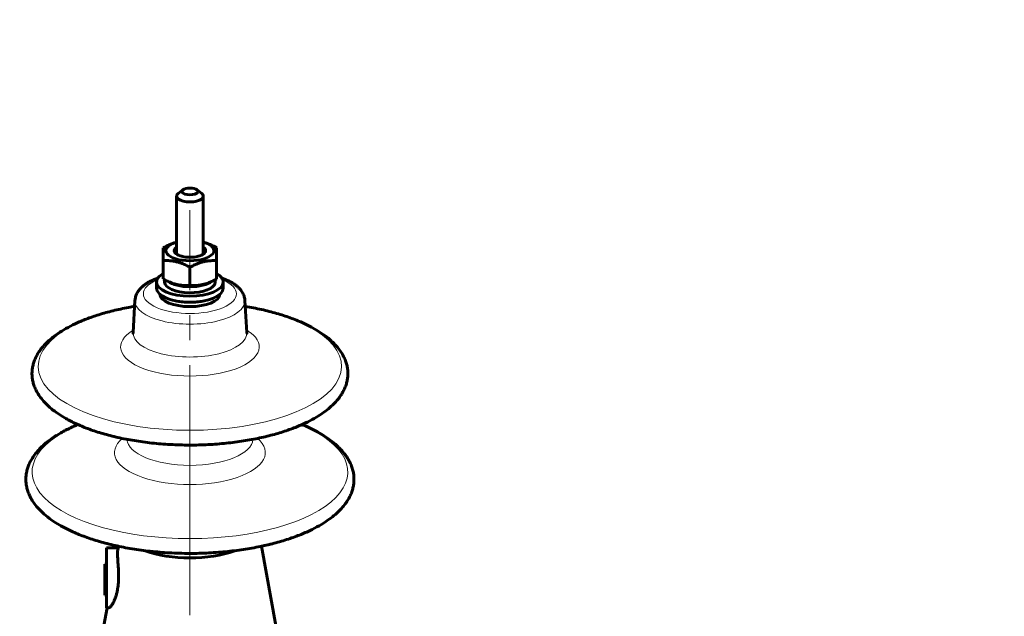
# Model space of a CAD drawing. Header units: millimetres. Extents: x 24 to 263, y -59 to 283.
# Tile 8 of 10: x 63 to 122, y 222 to 258. Entities that reach past the tile are written whole.
import ezdxf

# ---------------------------------------------------------------- set-up
doc = ezdxf.new("R2010")
doc.units = ezdxf.units.MM
for name, pattern in [('K5LT_AXLED', [19.5, 15, -1.5, 1.5, -1.5]), ('K5LT_BASIC', [0]), ('K5LT_THIN', [0])]:
    doc.linetypes.add(name, pattern=pattern)
doc.layers.add('Системный слой', color=7, linetype='Continuous')

msp = doc.modelspace()

# ---------------------------------------------------------------- linework, layer by layer
at = {"layer": 'Системный слой', "color": 5, "linetype": 'K5LT_BASIC', "lineweight": 60, "true_color": 0x0000ff}
for p, q in [((72.9427, 247.9995), (72.6596, 247.7726)), ((73.7919, 247.9995), (74.075, 247.7726)), ((72.5673, 247.6149), (72.5673, 244.1427)), ((74.1673, 247.6149), (74.1673, 244.1427)), ((71.7673, 243.7486), (71.7673, 244.5294)), ((72.5182, 244.8437), (72.4184, 244.813)), ((72.5182, 244.8437), (72.4184, 244.813)), ((72.4185, 244.813), (72.4184, 244.813)), ((74.2163, 244.8437), (74.3161, 244.813)), ((74.2163, 244.8437), (74.3161, 244.813)), ((74.3161, 244.813), (74.3161, 244.813)), ((74.9673, 244.5294), (74.9673, 243.7486)), ((71.7673, 242.6525), (71.7673, 243.7486)), ((74.9673, 242.6525), (74.9673, 243.7486)), ((73.3673, 242.2621), (73.3673, 243.3582)), ((71.8473, 242.6097), (71.8473, 242.4671)), ((71.3673, 242.4671), (71.3673, 242.1046)), ((72.4184, 242.3689), (72.5182, 242.3381)), ((74.3161, 242.3689), (74.2163, 242.3381)), ((75.3673, 242.4671), (75.3673, 242.1046)), ((70.0732, 241.3679), (69.9621, 239.4469)), ((70.0732, 241.3679), (70.0524, 241.0077)), ((76.6613, 241.3679), (76.7725, 239.4469)), ((76.6613, 241.3679), (76.6822, 241.0077)), ((68.3673, 222.9257), (68.3673, 226.5257)), ((69.0621, 226.5257), (68.3673, 226.5257)), ((69.0795, 226.6208), (69.0411, 226.4112)), ((77.655, 226.6208), (78.526, 221.8665)), ((68.2673, 225.5498), (68.2673, 225.5535)), ((68.3673, 225.5535), (68.2673, 225.5535)), ((68.2673, 225.5399), (68.2673, 225.5498)), ((68.2673, 225.5243), (68.2673, 225.5399)), ((68.2673, 225.4992), (68.2673, 225.5243)), ((68.3673, 225.4992), (68.2673, 225.4992)), ((68.2673, 225.3744), (68.2673, 225.4992)), ((68.2673, 225.3463), (68.2673, 225.3744)), ((68.3673, 225.3744), (68.2673, 225.3744)), ((68.2673, 225.2682), (68.2673, 225.3463)), ((68.3673, 225.2682), (68.2673, 225.2682)), ((68.2673, 225.2123), (68.2673, 225.2682)), ((68.2673, 225.1523), (68.2673, 225.2123)), ((68.3673, 225.1523), (68.2673, 225.1523)), ((68.2673, 225.0883), (68.2673, 225.1523)), ((68.2673, 225.0497), (68.2673, 225.0883)), ((68.3673, 225.0883), (68.2673, 225.0883)), ((68.2673, 224.8916), (68.2673, 225.0497)), ((68.3673, 225.0497), (68.2673, 225.0497)), ((68.2673, 224.8478), (68.2673, 224.8916)), ((68.2673, 224.8086), (68.2673, 224.8478)), ((68.2673, 224.7706), (68.2673, 224.8086)), ((68.2673, 224.7359), (68.2673, 224.7706)), ((68.2673, 224.6746), (68.2673, 224.7359)), ((68.2673, 224.6091), (68.2673, 224.6746)), ((68.2673, 224.554), (68.2673, 224.6091)), ((68.3673, 224.6091), (68.2673, 224.6091)), ((68.2673, 224.4751), (68.2673, 224.554)), ((68.2673, 224.4281), (68.2673, 224.4751)), ((68.2673, 224.383), (68.2673, 224.4281)), ((68.2673, 224.3356), (68.2673, 224.383)), ((68.2673, 224.288), (68.2673, 224.3356)), ((68.2673, 224.0465), (68.2673, 224.288)), ((68.2673, 223.9321), (68.2673, 224.0465)), ((68.2673, 223.8249), (68.2673, 223.9321)), ((68.2673, 223.809), (68.2673, 223.8249)), ((68.2673, 223.7929), (68.2673, 223.809)), ((68.2673, 223.7114), (68.2673, 223.7929)), ((68.2673, 223.6843), (68.2673, 223.7114)), ((68.3673, 223.6843), (68.2673, 223.6843)), ((68.4026, 222.9257), (68.2085, 221.8665)), ((68.4938, 222.9257), (68.3673, 222.9257))]:
    msp.add_line(p, q, dxfattribs=at)
at = {"layer": 'Системный слой', "color": 30, "linetype": 'K5LT_AXLED', "lineweight": 18, "true_color": 0xff8000}
msp.add_line((73.3673, 183.4873), (73.3673, 246.7853), dxfattribs=at)
at = {"layer": 'Системный слой', "color": 7, "linetype": 'K5LT_THIN', "lineweight": 18}
for p, q in [((68.3673, 225.5498), (68.2673, 225.5498)), ((68.3673, 225.5399), (68.2673, 225.5399)), ((68.3673, 225.5243), (68.2673, 225.5243)), ((68.3673, 225.3463), (68.2673, 225.3463)), ((68.3673, 225.2123), (68.2673, 225.2123)), ((68.3673, 224.8916), (68.2673, 224.8916)), ((68.3673, 224.8478), (68.2673, 224.8478)), ((68.3673, 224.8086), (68.2673, 224.8086)), ((68.3673, 224.7706), (68.2673, 224.7706)), ((68.3673, 224.7359), (68.2673, 224.7359)), ((68.3673, 224.6746), (68.2673, 224.6746)), ((68.3673, 224.554), (68.2673, 224.554)), ((68.3673, 224.4751), (68.2673, 224.4751)), ((68.3673, 224.4281), (68.2673, 224.4281)), ((68.3673, 224.383), (68.2673, 224.383)), ((68.3673, 224.3356), (68.2673, 224.3356)), ((68.3673, 224.288), (68.2673, 224.288)), ((68.3673, 224.0465), (68.2673, 224.0465)), ((68.3673, 223.9321), (68.2673, 223.9321)), ((68.3673, 223.8249), (68.2673, 223.8249)), ((68.3673, 223.809), (68.2673, 223.809)), ((68.3673, 223.7929), (68.2673, 223.7929)), ((68.3673, 223.7114), (68.2673, 223.7114))]:
    msp.add_line(p, q, dxfattribs=at)
at = {"layer": 'Системный слой', "color": 5, "linetype": 'K5LT_BASIC', "lineweight": 60, "true_color": 0x0000ff}
for centre, major_axis, ratio, start_param, end_param in [((73.3673, 247.9049), (0.48, 0), 0.4226183, 2.6564804, 6.7682976), ((73.3673, 247.9049), (0.48, 0), 0.4226183, 1.5707963, 2.6564804), ((73.3673, 247.9049), (0.48, 0), 0.4226183, 0.4851122, 1.5707963), ((73.3673, 247.6149), (-0.8, 0), 0.4226183, 5.7980731, 6.2831853), ((73.3673, 247.6149), (-0.8, 0), 0.4226183, 0, 3.1415927), ((73.3673, 247.6149), (-0.8, 0), 0.4226183, 3.1415927, 3.6267049), ((73.3673, 244.3522), (-1.44, 0), 0.4226183, 5.342998, 10.3649653), ((73.3673, 244.3522), (0.9428, 0), 0.4226183, 2.5839947, 3.6267049), ((73.3673, 244.2814), (0.8647, 0), 0.4226183, 2.7523428, 3.1415927), ((73.3673, 244.3522), (-1.44, 0), 0.4226183, -0.9817654, -0.9401873), ((73.3673, 244.3522), (-1.44, 0), 0.4226183, 4.08178, 4.123358), ((73.3673, 244.3522), (0.9428, 0), 0.4226183, 0, 0.557598), ((73.3673, 244.2814), (0.8647, 0), 0.4226183, 0, 0.3892499), ((73.3673, 244.3522), (0.9428, 0), 0.4226183, 5.7980731, 6.2831853), ((73.3673, 244.2814), (0.8647, 0), 0.4226183, 3.1415927, 3.542761), ((73.3673, 244.3522), (0.9428, 0), 0.4226183, 3.6267049, 5.7980731), ((73.3673, 244.2814), (0.8647, 0), 0.4226183, 5.882017, 6.2831853), ((73.3673, 242.4671), (2, 0), 0.4226183, 2.4980915, 3.1415927), ((73.3673, 242.2774), (0, 3.1425), 0.4836895, 4.7625355, 4.8169533), ((73.3673, 242.4671), (2, 0), 0.4226183, 0, 0.6435011), ((73.3673, 242.4671), (2, 0), 0.4226183, 3.1415927, 6.2831853), ((73.3673, 242.1046), (2, 0), 0.4226183, 3.1415927, 6.2831853), ((73.3673, 242.4671), (1.52, 0), 0.4226183, 3.1415927, 6.2330387), ((73.3673, 242.8296), (1.52, 0), 0.4226183, 3.6579347, 5.7668432), ((73.3673, 242.8296), (-1.44, 0), 0.4226183, 0.9401873, 2.2014053), ((73.3673, 241.7554), (-1.8, 0), 0.4226183, 0.0260509, 3.1155417), ((73.3673, 242.0139), (-1.8, 0), 0.4226183, 1.1806611, 1.9609315), ((73.3673, 227.6553), (-4.086, 0), 0.4226183, 0.8530194, 2.2885733)]:
    msp.add_ellipse(centre, major_axis=major_axis, ratio=ratio, start_param=start_param, end_param=end_param, dxfattribs=at)
at = {"layer": 'Системный слой', "color": 7, "linetype": 'K5LT_THIN', "lineweight": 18}
for centre, major_axis, start_param, end_param in [((73.3673, 241.7633), (-2.7913, 0), 5.4991591, 10.2088041), ((73.3673, 237.4185), (-9.0922, 0), 5.0856542, 10.622309), ((73.3673, 241.3339), (-3.2951, 0), 6.2587447, 9.4492185), ((73.3673, 238.582), (-4.1533, 0), 5.6700719, 10.0378914), ((73.3673, 239.4117), (-3.4062, 0), 6.2587447, 9.4492185), ((73.3673, 231.0744), (-9.4591, 0), 5.4968732, 10.2110901), ((73.3673, 232.2379), (-4.5201, 0), 5.8220998, 9.8858634), ((73.3673, 233.0676), (-3.7731, 0), 0.0216983, 3.1198944)]:
    msp.add_ellipse(centre, major_axis=major_axis, ratio=0.4226183, start_param=start_param, end_param=end_param, dxfattribs=at)
at = {"layer": 'Системный слой', "color": 5, "linetype": 'K5LT_BASIC', "lineweight": 60, "true_color": 0x0000ff}
for points, knots in [([(71.7673, 244.5294), (71.8573, 244.5785), (71.9933, 244.6477), (72.1653, 244.7224), (72.2914, 244.7713), (72.3721, 244.7987), (72.4184, 244.813)], [0, 0, 0, 0, 2.9692042, 4.4356168, 5.5310552, 7, 7, 7, 7]), ([(74.3161, 244.813), (74.3557, 244.8007), (74.4412, 244.7722), (74.6013, 244.7102), (74.7793, 244.6289), (74.91, 244.5606), (74.9673, 244.5294)], [0, 0, 0, 0, 1.2568042, 2.7187908, 5.1103807, 7, 7, 7, 7]), ([(73.3673, 243.3582), (73.2773, 243.4073), (73.1412, 243.4765), (72.9693, 243.5512), (72.8572, 243.5947), (72.7616, 243.6279), (72.6699, 243.6561), (72.5791, 243.6806), (72.4863, 243.7019), (72.3929, 243.7195), (72.2848, 243.7355), (72.1481, 243.7493), (71.9698, 243.7564), (71.8388, 243.7527), (71.7673, 243.7486)], [0, 0, 0, 0, 2.5980148, 3.8811067, 4.839601, 5.7307498, 6.5424565, 7.3835983, 8.2452629, 9.1128452, 9.9747788, 11.253998, 12.9317507, 15, 15, 15, 15]), ([(74.9673, 243.7486), (74.8773, 243.7538), (74.7412, 243.7566), (74.5693, 243.7474), (74.4572, 243.7362), (74.3616, 243.7227), (74.2699, 243.7062), (74.1791, 243.6864), (74.0863, 243.6623), (73.9929, 243.6344), (73.8848, 243.5977), (73.7333, 243.539), (73.5552, 243.4577), (73.4245, 243.3894), (73.3673, 243.3582)], [0, 0, 0, 0, 2.5980148, 3.8811067, 4.839601, 5.7307498, 6.5424565, 7.3835983, 8.2452629, 9.1128452, 9.9747788, 11.253998, 13.3466078, 15, 15, 15, 15]), ([(70.0732, 241.3679), (70.0752, 241.4026), (70.079, 241.4372), (70.0907, 241.5089), (70.0989, 241.5461), (70.1196, 241.6202), (70.1321, 241.6572), (70.1617, 241.7309), (70.1788, 241.7677), (70.2179, 241.8412), (70.24, 241.8778), (70.2894, 241.9513), (70.3171, 241.9879), (70.3783, 242.0613), (70.4122, 242.0979), (70.4869, 242.1714), (70.528, 242.208), (70.6181, 242.2812), (70.6673, 242.3175), (70.7746, 242.3898), (70.8329, 242.4255), (70.9588, 242.4958), (71.0267, 242.5302), (71.172, 242.5972), (71.2497, 242.6295), (71.3681, 242.6742), (71.4066, 242.688), (71.4456, 242.7013)], [0, 0, 0, 0, 2.4708469, 2.4708469, 5.1805184, 5.1805184, 7.9663499, 7.9663499, 10.8687387, 10.8687387, 13.9322655, 13.9322655, 17.2028633, 17.2028633, 20.7255517, 20.7255517, 24.5389411, 24.5389411, 28.6672602, 28.6672602, 33.1132169, 33.1132169, 37.8567751, 37.8567751, 42.8594488, 42.8594488, 45.2072524, 45.2072524, 45.2072524, 45.2072524]), ([(70.0732, 241.3679), (70.0752, 241.4026), (70.079, 241.4372), (70.0907, 241.5089), (70.0989, 241.5461), (70.1196, 241.6202), (70.1321, 241.6572), (70.1617, 241.7309), (70.1788, 241.7677), (70.2179, 241.8412), (70.24, 241.8778), (70.2894, 241.9513), (70.3171, 241.9879), (70.3783, 242.0613), (70.4122, 242.0979), (70.4869, 242.1714), (70.528, 242.208), (70.6181, 242.2812), (70.6673, 242.3175), (70.7746, 242.3898), (70.8329, 242.4255), (70.9588, 242.4958), (71.0267, 242.5302), (71.172, 242.5972), (71.2497, 242.6295), (71.3681, 242.6742), (71.4066, 242.688), (71.4456, 242.7013)], [0, 0, 0, 0, 2.4708469, 2.4708469, 5.1805184, 5.1805184, 7.9663499, 7.9663499, 10.8687387, 10.8687387, 13.9322655, 13.9322655, 17.2028633, 17.2028633, 20.7255517, 20.7255517, 24.5389411, 24.5389411, 28.6672602, 28.6672602, 33.1132169, 33.1132169, 37.8567751, 37.8567751, 42.8594488, 42.8594488, 45.2072524, 45.2072524, 45.2072524, 45.2072524]), ([(71.7673, 242.6525), (71.8573, 242.6033), (71.9933, 242.5341), (72.1653, 242.4594), (72.2914, 242.4105), (72.3721, 242.3832), (72.4184, 242.3689)], [0, 0, 0, 0, 2.9692042, 4.4356168, 5.5310552, 7, 7, 7, 7]), ([(74.3161, 242.3689), (74.3557, 242.3811), (74.4412, 242.4097), (74.6013, 242.4716), (74.7793, 242.553), (74.91, 242.6212), (74.9673, 242.6525)], [0, 0, 0, 0, 1.2568042, 2.7187908, 5.1103807, 7, 7, 7, 7]), ([(75.2889, 242.7013), (75.3244, 242.6892), (75.3593, 242.6767), (75.4782, 242.6323), (75.5596, 242.5986), (75.7121, 242.5282), (75.7836, 242.4919), (75.9162, 242.4169), (75.9776, 242.3787), (76.0905, 242.3008), (76.1422, 242.2614), (76.2361, 242.1819), (76.2787, 242.1422), (76.3553, 242.0624), (76.3897, 242.0227), (76.4509, 241.9433), (76.4781, 241.9038), (76.5258, 241.8252), (76.5467, 241.7861), (76.5826, 241.7083), (76.598, 241.6696), (76.6234, 241.5925), (76.6338, 241.5541), (76.6496, 241.4777), (76.6553, 241.4397), (76.6599, 241.3903), (76.6607, 241.3791), (76.6613, 241.3679)], [33.292748, 33.292748, 33.292748, 33.292748, 35.4236943, 35.4236943, 40.6522339, 40.6522339, 45.6544808, 45.6544808, 50.3812674, 50.3812674, 54.7877681, 54.7877681, 58.8489597, 58.8489597, 62.5726361, 62.5726361, 65.9940919, 65.9940919, 69.1643079, 69.1643079, 72.1387301, 72.1387301, 74.9695437, 74.9695437, 77.704099, 77.704099, 78.4999999, 78.4999999, 78.4999999, 78.4999999]), ([(72.4184, 242.3689), (72.4485, 242.3596), (72.5094, 242.342), (72.6016, 242.319), (72.6949, 242.2995), (72.8035, 242.2812), (72.9261, 242.2666), (73.1204, 242.2539), (73.2668, 242.2562), (73.3673, 242.2621)], [0, 0, 0, 0, 0.9399948, 1.9005842, 2.8784671, 3.8534491, 5.3011738, 6.7283424, 10, 10, 10, 10]), ([(73.3673, 242.2621), (73.4573, 242.2568), (73.5933, 242.2541), (73.7653, 242.2632), (73.8773, 242.2744), (73.9729, 242.2879), (74.0647, 242.3044), (74.1554, 242.3243), (74.2396, 242.3461), (74.2934, 242.3619), (74.3161, 242.3689)], [0, 0, 0, 0, 3.2200415, 4.8103361, 5.9983168, 7.1028279, 8.1088765, 9.1514078, 10.2193753, 11, 11, 11, 11]), ([(76.6557, 241.431), (76.6569, 241.4212), (76.6579, 241.4113), (76.6599, 241.3903), (76.6607, 241.3791), (76.6613, 241.3679)], [76.9973029, 76.9973029, 76.9973029, 76.9973029, 77.704099, 77.704099, 78.4999999, 78.4999999, 78.4999999, 78.4999999]), ([(76.6822, 241.0077), (77.0156, 240.9532), (77.3418, 240.8904), (77.9696, 240.7505), (78.2715, 240.6737), (78.8451, 240.5081), (79.1176, 240.4198), (79.6298, 240.234), (79.8704, 240.1369), (80.3174, 239.9363), (80.5248, 239.8334), (80.9048, 239.6242), (81.0787, 239.5185), (81.3929, 239.3069), (81.5347, 239.2015), (81.7873, 238.993), (81.8998, 238.8904), (82.0979, 238.6889), (82.1851, 238.5905), (82.3372, 238.398), (82.4034, 238.3043), (82.5176, 238.1208), (82.5667, 238.0314), (82.65, 237.8561), (82.685, 237.7703), (82.7427, 237.6015), (82.766, 237.5186), (82.8017, 237.3549), (82.8147, 237.274), (82.831, 237.1136), (82.8345, 237.0341), (82.8326, 236.8757), (82.8272, 236.7968), (82.8075, 236.639), (82.7931, 236.56), (82.7551, 236.4014), (82.7312, 236.3217), (82.6735, 236.1609), (82.6393, 236.0798), (82.5595, 235.9154), (82.5133, 235.8322), (82.4078, 235.6629), (82.3477, 235.5769), (82.2116, 235.4015), (82.1346, 235.3122), (81.9616, 235.1299), (81.8644, 235.0372), (81.6471, 234.8482), (81.5258, 234.7524), (81.2566, 234.5581), (81.1074, 234.4603), (80.7795, 234.264), (80.5995, 234.1661), (80.2084, 233.9724), (79.9961, 233.8771), (79.5403, 233.6917), (79.2958, 233.6021), (78.7768, 233.4308), (78.5015, 233.3497), (77.9232, 233.1983), (77.6196, 233.1284), (76.9879, 233.0017), (76.6593, 232.9454), (75.9813, 232.848), (75.6316, 232.8073), (74.9155, 232.743), (74.549, 232.7197), (73.8038, 232.6917), (73.4251, 232.6874), (72.6655, 232.6986), (72.2846, 232.7143), (71.5386, 232.7651), (71.1734, 232.7997), (70.4632, 232.8865), (70.118, 232.9383), (69.4517, 233.0576), (69.1304, 233.1247), (68.5154, 233.2725), (68.2214, 233.3527), (67.6642, 233.5244), (67.4003, 233.6154), (66.9057, 233.8059), (66.6741, 233.9049), (66.2455, 234.1084), (66.0474, 234.2125), (65.6857, 234.4229), (65.5208, 234.5288), (65.2241, 234.7401), (65.0907, 234.8449), (64.8539, 235.0518), (64.7488, 235.1533), (64.5642, 235.3524), (64.4832, 235.4495), (64.3423, 235.6395), (64.2812, 235.732), (64.1761, 235.9131), (64.1312, 236.0014), (64.0554, 236.1748), (64.0238, 236.2597), (63.9724, 236.4269), (63.9521, 236.5092), (63.9219, 236.6719), (63.9116, 236.7523), (63.9004, 236.912), (63.8994, 236.9912), (63.9062, 237.1494), (63.914, 237.2282), (63.9387, 237.3861), (63.9556, 237.4652), (63.9989, 237.6243), (64.0255, 237.7043), (64.089, 237.866), (64.1263, 237.9476), (64.2128, 238.1132), (64.2625, 238.1971), (64.3759, 238.368), (64.4403, 238.4548), (64.586, 238.6321), (64.6681, 238.7223), (64.8525, 238.9065), (64.956, 239.0001), (65.1868, 239.1908), (65.3155, 239.2874), (65.6002, 239.4826), (65.7576, 239.5807), (66.1026, 239.7768), (66.2914, 239.8742), (66.7002, 240.0662), (66.9215, 240.1602), (67.3949, 240.3423), (67.6481, 240.4299), (68.1839, 240.5962), (68.4673, 240.6745), (69.0609, 240.8196), (69.3717, 240.886), (69.8098, 240.9668), (69.9306, 240.9878), (70.0524, 241.0077)], [35.5710591, 35.5710591, 35.5710591, 35.5710591, 52.5902992, 52.5902992, 69.2740339, 69.2740339, 85.4536911, 85.4536911, 101.0325724, 101.0325724, 115.8784196, 115.8784196, 129.8358016, 129.8358016, 142.7606512, 142.7606512, 154.5720339, 154.5720339, 165.2872384, 165.2872384, 175.0144194, 175.0144194, 183.9154007, 183.9154007, 192.1676654, 192.1676654, 199.9418022, 199.9418022, 207.393909, 207.393909, 214.6648449, 214.6648449, 221.8859431, 221.8859431, 229.1830058, 229.1830058, 236.6809306, 236.6809306, 244.5089638, 244.5089638, 252.8033103, 252.8033103, 261.7067277, 261.7067277, 271.3632056, 271.3632056, 281.9050253, 281.9050253, 293.4308035, 293.4308035, 305.981377, 305.981377, 319.5238953, 319.5238953, 333.9630702, 333.9630702, 349.1703965, 349.1703965, 365.0197554, 365.0197554, 381.4071992, 381.4071992, 398.2578331, 398.2578331, 415.5240878, 415.5240878, 433.1835452, 433.1835452, 451.2385363, 451.2385363, 469.4747553, 469.4747553, 487.2967234, 487.2967234, 504.7187136, 504.7187136, 521.7267069, 521.7267069, 538.2793658, 538.2793658, 554.3048979, 554.3048979, 569.6966727, 569.6966727, 584.3140981, 584.3140981, 598.0001451, 598.0001451, 610.6226588, 610.6226588, 622.1264084, 622.1264084, 632.5557841, 632.5557841, 642.0382866, 642.0382866, 650.7431156, 650.7431156, 658.8472928, 658.8472928, 666.517919, 666.517919, 673.9063279, 673.9063279, 681.1511605, 681.1511605, 688.3809114, 688.3809114, 695.7203941, 695.7203941, 703.2959071, 703.2959071, 711.2383719, 711.2383719, 719.6858886, 719.6858886, 728.7823042, 728.7823042, 738.6700936, 738.6700936, 749.4748386, 749.4748386, 761.281656, 761.281656, 774.1114765, 774.1114765, 787.9123151, 787.9123151, 802.5759712, 802.5759712, 817.9719467, 817.9719467, 833.978463, 833.978463, 850.4995909, 850.4995909, 856.7157228, 856.7157228, 856.7157228, 856.7157228]), ([(66.6517, 233.9184), (66.5849, 233.9482), (66.5191, 233.9785), (66.2455, 234.1084), (66.0474, 234.2125), (65.6857, 234.4229), (65.5208, 234.5288), (65.2241, 234.7401), (65.0907, 234.8449), (64.8539, 235.0518), (64.7488, 235.1533), (64.5642, 235.3524), (64.4832, 235.4495), (64.3423, 235.6395), (64.2812, 235.732), (64.1761, 235.9131), (64.1312, 236.0014), (64.0554, 236.1748), (64.0238, 236.2597), (63.9724, 236.4269), (63.9521, 236.5092), (63.9219, 236.6719), (63.9116, 236.7523), (63.9004, 236.912), (63.8994, 236.9912), (63.9062, 237.1494), (63.914, 237.2282), (63.9387, 237.3861), (63.9556, 237.4652), (63.9989, 237.6243), (64.0255, 237.7043), (64.089, 237.866), (64.1263, 237.9476), (64.2128, 238.1132), (64.2625, 238.1971), (64.3759, 238.368), (64.4403, 238.4548), (64.586, 238.6321), (64.6681, 238.7223), (64.8525, 238.9065), (64.956, 239.0001), (65.1868, 239.1908), (65.3155, 239.2874), (65.6002, 239.4826), (65.7576, 239.5807), (66.1026, 239.7768), (66.2914, 239.8742), (66.7002, 240.0662), (66.9215, 240.1602), (67.3949, 240.3423), (67.6481, 240.4299), (68.1839, 240.5962), (68.4673, 240.6745), (69.0609, 240.8196), (69.3717, 240.886), (69.8098, 240.9668), (69.9306, 240.9878), (70.0524, 241.0077)], [565.1601307, 565.1601307, 565.1601307, 565.1601307, 569.6966727, 569.6966727, 584.3140981, 584.3140981, 598.0001451, 598.0001451, 610.6226588, 610.6226588, 622.1264084, 622.1264084, 632.5557841, 632.5557841, 642.0382866, 642.0382866, 650.7431156, 650.7431156, 658.8472928, 658.8472928, 666.517919, 666.517919, 673.9063279, 673.9063279, 681.1511605, 681.1511605, 688.3809114, 688.3809114, 695.7203941, 695.7203941, 703.2959071, 703.2959071, 711.2383719, 711.2383719, 719.6858886, 719.6858886, 728.7823042, 728.7823042, 738.6700936, 738.6700936, 749.4748386, 749.4748386, 761.281656, 761.281656, 774.1114765, 774.1114765, 787.9123151, 787.9123151, 802.5759712, 802.5759712, 817.9719467, 817.9719467, 833.978463, 833.978463, 850.4995909, 850.4995909, 856.7157228, 856.7157228, 856.7157228, 856.7157228]), ([(76.6822, 241.0077), (77.0156, 240.9532), (77.3418, 240.8904), (77.9696, 240.7505), (78.2715, 240.6737), (78.8451, 240.5081), (79.1176, 240.4198), (79.6298, 240.234), (79.8704, 240.1369), (80.3174, 239.9363), (80.5248, 239.8334), (80.9048, 239.6242), (81.0787, 239.5185), (81.3929, 239.3069), (81.5347, 239.2015), (81.7873, 238.993), (81.8998, 238.8904), (82.0979, 238.6889), (82.1851, 238.5905), (82.3372, 238.398), (82.4034, 238.3043), (82.5176, 238.1208), (82.5667, 238.0314), (82.65, 237.8561), (82.685, 237.7703), (82.7427, 237.6015), (82.766, 237.5186), (82.8017, 237.3549), (82.8147, 237.274), (82.831, 237.1136), (82.8345, 237.0341), (82.8326, 236.8757), (82.8272, 236.7968), (82.8075, 236.639), (82.7931, 236.56), (82.7551, 236.4014), (82.7312, 236.3217), (82.6735, 236.1609), (82.6393, 236.0798), (82.5595, 235.9154), (82.5133, 235.8322), (82.4078, 235.6629), (82.3477, 235.5769), (82.2116, 235.4015), (82.1346, 235.3122), (81.9616, 235.1299), (81.8644, 235.0372), (81.6471, 234.8482), (81.5258, 234.7524), (81.2566, 234.5581), (81.1074, 234.4603), (80.7795, 234.264), (80.5995, 234.1661), (80.304, 234.0197), (80.1948, 233.9684), (80.0828, 233.9184)], [35.5710591, 35.5710591, 35.5710591, 35.5710591, 52.5902992, 52.5902992, 69.2740339, 69.2740339, 85.4536911, 85.4536911, 101.0325724, 101.0325724, 115.8784196, 115.8784196, 129.8358016, 129.8358016, 142.7606512, 142.7606512, 154.5720339, 154.5720339, 165.2872384, 165.2872384, 175.0144194, 175.0144194, 183.9154007, 183.9154007, 192.1676654, 192.1676654, 199.9418022, 199.9418022, 207.393909, 207.393909, 214.6648449, 214.6648449, 221.8859431, 221.8859431, 229.1830058, 229.1830058, 236.6809306, 236.6809306, 244.5089638, 244.5089638, 252.8033103, 252.8033103, 261.7067277, 261.7067277, 271.3632056, 271.3632056, 281.9050253, 281.9050253, 293.4308035, 293.4308035, 305.981377, 305.981377, 319.5238953, 319.5238953, 327.1266513, 327.1266513, 327.1266513, 327.1266513]), ([(69.9621, 239.4469), (69.9617, 239.441), (69.9602, 239.4274), (69.9578, 239.4152), (69.9561, 239.4085), (69.9534, 239.3999), (69.9531, 239.3993), (69.9508, 239.3941), (69.9523, 239.3973), (69.9522, 239.3971), (69.9525, 239.3977), (69.953, 239.3986)], [0, 0, 0, 0, 0.2687293, 0.2687293, 0.4803114, 0.4803114, 0.6984337, 0.6984337, 0.9779235, 0.9779235, 1.4749679, 1.4749679, 1.4749679, 1.4749679]), ([(69.9621, 239.4469), (69.9617, 239.4409), (69.9611, 239.435), (69.9595, 239.4241), (69.9586, 239.4191), (69.9565, 239.4103), (69.9555, 239.4066), (69.9536, 239.4007), (69.9528, 239.3987), (69.9518, 239.3964), (69.9518, 239.3964), (69.9521, 239.397)], [0, 0, 0, 0, 1.2, 1.2, 2.4, 2.4, 3.6, 3.6, 4.8, 4.8, 6, 6, 6, 6]), ([(76.7725, 239.4469), (76.7728, 239.4409), (76.7734, 239.435), (76.775, 239.4241), (76.776, 239.4191), (76.778, 239.4103), (76.7791, 239.4066), (76.781, 239.4007), (76.7818, 239.3987), (76.7827, 239.3964), (76.7827, 239.3964), (76.7824, 239.397)], [0, 0, 0, 0, 1.2, 1.2, 2.4, 2.4, 3.6, 3.6, 4.8, 4.8, 6, 6, 6, 6]), ([(80.0828, 233.9184), (80.1792, 233.8786), (80.2737, 233.8379), (80.593, 233.6946), (80.8084, 233.5877), (81.2029, 233.3705), (81.3835, 233.2608), (81.7095, 233.0412), (81.8565, 232.9319), (82.1184, 232.7157), (82.235, 232.6094), (82.4402, 232.4007), (82.5304, 232.2988), (82.6878, 232.0996), (82.7563, 232.0026), (82.8743, 231.813), (82.925, 231.7206), (83.0111, 231.5395), (83.0472, 231.4509), (83.1068, 231.2767), (83.1307, 231.1912), (83.1676, 231.0222), (83.181, 230.9389), (83.1977, 230.7735), (83.2014, 230.6915), (83.1994, 230.5281), (83.1938, 230.4468), (83.1735, 230.284), (83.1586, 230.2025), (83.1194, 230.0389), (83.0948, 229.9567), (83.0352, 229.7906), (82.9999, 229.7069), (82.9174, 229.5371), (82.8697, 229.4511), (82.7606, 229.2761), (82.6984, 229.1872), (82.5576, 229.0057), (82.4779, 228.9133), (82.2987, 228.7245), (82.198, 228.6285), (81.9728, 228.4326), (81.847, 228.3332), (81.5678, 228.1318), (81.4129, 228.0302), (81.0726, 227.8265), (80.8857, 227.7248), (80.4796, 227.5237), (80.2591, 227.4247), (79.7855, 227.2321), (79.5315, 227.139), (78.9921, 226.961), (78.7059, 226.8767), (78.1048, 226.7193), (77.7892, 226.6466), (77.1324, 226.515), (76.7908, 226.4564), (76.0858, 226.3551), (75.7221, 226.3128), (74.9774, 226.2459), (74.5963, 226.2216), (73.821, 226.1925), (73.4274, 226.188), (72.6378, 226.1997), (72.2416, 226.216), (71.4659, 226.2688), (71.0861, 226.3048), (70.3476, 226.3951), (69.9886, 226.449), (69.2958, 226.573), (68.9616, 226.6428), (68.3223, 226.7964), (68.0167, 226.8798), (67.4374, 227.0582), (67.1632, 227.1528), (66.6493, 227.3507), (66.4087, 227.4536), (65.9635, 227.665), (65.7577, 227.773), (65.3822, 227.9915), (65.2111, 228.1014), (64.9033, 228.3206), (64.765, 228.4293), (64.5195, 228.6437), (64.4106, 228.7489), (64.2195, 228.9551), (64.1356, 229.0556), (63.9899, 229.2522), (63.9267, 229.3478), (63.8181, 229.535), (63.7717, 229.6263), (63.6934, 229.8053), (63.6608, 229.8929), (63.6078, 230.0655), (63.5869, 230.1504), (63.5557, 230.3182), (63.5451, 230.4011), (63.5336, 230.5658), (63.5325, 230.6476), (63.5395, 230.8106), (63.5476, 230.8919), (63.573, 231.0548), (63.5905, 231.1364), (63.6351, 231.3006), (63.6626, 231.3831), (63.7282, 231.55), (63.7667, 231.6343), (63.8561, 231.8054), (63.9075, 231.8921), (64.0247, 232.0688), (64.0914, 232.1586), (64.2421, 232.3421), (64.3272, 232.4355), (64.5182, 232.6263), (64.6254, 232.7233), (64.8647, 232.921), (64.9981, 233.0211), (65.2935, 233.2236), (65.4569, 233.3254), (65.815, 233.529), (66.011, 233.6302), (66.3574, 233.7928), (66.5024, 233.8567), (66.6517, 233.9184)], [96.9440041, 96.9440041, 96.9440041, 96.9440041, 103.1436423, 103.1436423, 118.2962043, 118.2962043, 132.540419, 132.540419, 145.7287414, 145.7287414, 157.7792384, 157.7792384, 168.7093852, 168.7093852, 178.6299895, 178.6299895, 187.7065035, 187.7065035, 196.1202145, 196.1202145, 204.0455217, 204.0455217, 211.6418008, 211.6418008, 219.0532382, 219.0532382, 226.4141426, 226.4141426, 233.8521947, 233.8521947, 241.4958244, 241.4958244, 249.4771119, 249.4771119, 257.9347653, 257.9347653, 267.0146455, 267.0146455, 276.8638898, 276.8638898, 287.6176096, 287.6176096, 299.3768854, 299.3768854, 312.1832064, 312.1832064, 326.0035802, 326.0035802, 340.7403721, 340.7403721, 356.2627713, 356.2627713, 372.441698, 372.441698, 389.1710419, 389.1710419, 406.3740022, 406.3740022, 424.0019008, 424.0019008, 442.0316945, 442.0316945, 460.4488145, 460.4488145, 479.0679226, 479.0679226, 497.263894, 497.263894, 515.0511335, 515.0511335, 532.4151259, 532.4151259, 549.313458, 549.313458, 565.6726885, 565.6726885, 581.3836565, 581.3836565, 596.3027545, 596.3027545, 610.269701, 610.269701, 623.1498141, 623.1498141, 634.8861184, 634.8861184, 645.5246468, 645.5246468, 655.1955129, 655.1955129, 664.0717525, 664.0717525, 672.3343579, 672.3343579, 680.1539978, 680.1539978, 687.6855503, 687.6855503, 695.0700261, 695.0700261, 702.4395809, 702.4395809, 709.9212301, 709.9212301, 717.6444015, 717.6444015, 725.7423867, 725.7423867, 734.3563181, 734.3563181, 743.6332134, 743.6332134, 753.7187158, 753.7187158, 764.7410724, 764.7410724, 776.787176, 776.787176, 789.8788039, 789.8788039, 803.96319, 803.96319, 813.5722569, 813.5722569, 813.5722569, 813.5722569]), ([(69.0795, 226.6208), (68.9303, 226.6524), (68.783, 226.6857), (68.3223, 226.7964), (68.0167, 226.8798), (67.4374, 227.0582), (67.1632, 227.1528), (66.6493, 227.3507), (66.4087, 227.4536), (65.9635, 227.665), (65.7577, 227.773), (65.3822, 227.9915), (65.2111, 228.1014), (64.9033, 228.3206), (64.765, 228.4293), (64.5195, 228.6437), (64.4106, 228.7489), (64.2195, 228.9551), (64.1356, 229.0556), (63.9899, 229.2522), (63.9267, 229.3478), (63.8181, 229.535), (63.7717, 229.6263), (63.6934, 229.8053), (63.6608, 229.8929), (63.6078, 230.0655), (63.5869, 230.1504), (63.5557, 230.3182), (63.5451, 230.4011), (63.5336, 230.5658), (63.5325, 230.6476), (63.5395, 230.8106), (63.5476, 230.8919), (63.573, 231.0548), (63.5905, 231.1364), (63.6351, 231.3006), (63.6626, 231.3831), (63.7282, 231.55), (63.7667, 231.6343), (63.8561, 231.8054), (63.9075, 231.8921), (64.0247, 232.0688), (64.0914, 232.1586), (64.2421, 232.3421), (64.3272, 232.4355), (64.5182, 232.6263), (64.6254, 232.7233), (64.8647, 232.921), (64.9981, 233.0211), (65.2935, 233.2236), (65.4569, 233.3254), (65.815, 233.529), (66.011, 233.6302), (66.3574, 233.7928), (66.5024, 233.8567), (66.6517, 233.9184)], [524.6276047, 524.6276047, 524.6276047, 524.6276047, 532.4151259, 532.4151259, 549.313458, 549.313458, 565.6726885, 565.6726885, 581.3836565, 581.3836565, 596.3027545, 596.3027545, 610.269701, 610.269701, 623.1498141, 623.1498141, 634.8861184, 634.8861184, 645.5246468, 645.5246468, 655.1955129, 655.1955129, 664.0717525, 664.0717525, 672.3343579, 672.3343579, 680.1539978, 680.1539978, 687.6855503, 687.6855503, 695.0700261, 695.0700261, 702.4395809, 702.4395809, 709.9212301, 709.9212301, 717.6444015, 717.6444015, 725.7423867, 725.7423867, 734.3563181, 734.3563181, 743.6332134, 743.6332134, 753.7187158, 753.7187158, 764.7410724, 764.7410724, 776.787176, 776.787176, 789.8788039, 789.8788039, 803.96319, 803.96319, 813.5722569, 813.5722569, 813.5722569, 813.5722569]), ([(80.0828, 233.9184), (80.1792, 233.8786), (80.2737, 233.8379), (80.593, 233.6946), (80.8084, 233.5877), (81.2029, 233.3705), (81.3835, 233.2608), (81.7095, 233.0412), (81.8565, 232.9319), (82.1184, 232.7157), (82.235, 232.6094), (82.4402, 232.4007), (82.5304, 232.2988), (82.6878, 232.0996), (82.7563, 232.0026), (82.8743, 231.813), (82.925, 231.7206), (83.0111, 231.5395), (83.0472, 231.4509), (83.1068, 231.2767), (83.1307, 231.1912), (83.1676, 231.0222), (83.181, 230.9389), (83.1977, 230.7735), (83.2014, 230.6915), (83.1994, 230.5281), (83.1938, 230.4468), (83.1735, 230.284), (83.1586, 230.2025), (83.1194, 230.0389), (83.0948, 229.9567), (83.0352, 229.7906), (82.9999, 229.7069), (82.9174, 229.5371), (82.8697, 229.4511), (82.7606, 229.2761), (82.6984, 229.1872), (82.5576, 229.0057), (82.4779, 228.9133), (82.2987, 228.7245), (82.198, 228.6285), (81.9728, 228.4326), (81.847, 228.3332), (81.5678, 228.1318), (81.4129, 228.0302), (81.0726, 227.8265), (80.8857, 227.7248), (80.4796, 227.5237), (80.2591, 227.4247), (79.7855, 227.2321), (79.5315, 227.139), (78.9921, 226.961), (78.7059, 226.8767), (78.1648, 226.735), (77.9127, 226.6754), (77.655, 226.6208)], [96.9440041, 96.9440041, 96.9440041, 96.9440041, 103.1436423, 103.1436423, 118.2962043, 118.2962043, 132.540419, 132.540419, 145.7287414, 145.7287414, 157.7792384, 157.7792384, 168.7093852, 168.7093852, 178.6299895, 178.6299895, 187.7065035, 187.7065035, 196.1202145, 196.1202145, 204.0455217, 204.0455217, 211.6418008, 211.6418008, 219.0532382, 219.0532382, 226.4141426, 226.4141426, 233.8521947, 233.8521947, 241.4958244, 241.4958244, 249.4771119, 249.4771119, 257.9347653, 257.9347653, 267.0146455, 267.0146455, 276.8638898, 276.8638898, 287.6176096, 287.6176096, 299.3768854, 299.3768854, 312.1832064, 312.1832064, 326.0035802, 326.0035802, 340.7403721, 340.7403721, 356.2627713, 356.2627713, 372.441698, 372.441698, 385.8886564, 385.8886564, 385.8886564, 385.8886564]), ([(68.4938, 222.9257), (68.5039, 222.9257), (68.5287, 222.9318), (68.5715, 222.9599), (68.62, 223.007), (68.669, 223.0672), (68.7201, 223.1426), (68.7758, 223.2391), (68.8397, 223.37), (68.9099, 223.5478), (68.9728, 223.7558), (69.0191, 223.9621), (69.0509, 224.1542), (69.0726, 224.3403), (69.0865, 224.5314), (69.0929, 224.725), (69.0928, 224.9188), (69.0874, 225.1091), (69.0784, 225.2921), (69.0673, 225.4648), (69.0557, 225.6274), (69.0448, 225.7773), (69.0359, 225.9119), (69.0297, 226.0283), (69.0264, 226.1296), (69.0257, 226.2233), (69.0288, 226.3138), (69.0349, 226.3746), (69.04, 226.4051), (69.0411, 226.4113)], [0, 0, 0, 0, 1.0335823, 2.2902931, 3.3291793, 4.4048966, 5.4791294, 6.5156987, 7.833212, 9.4553694, 11.1269708, 12.5287415, 13.674943, 14.8205567, 15.9639826, 17.1060826, 18.2492121, 19.3950191, 20.5154131, 21.6078002, 22.6775105, 23.7525602, 24.7697597, 25.7239782, 26.6096278, 27.4896519, 28.5152693, 29.6878609, 30, 30, 30, 30])]:
    msp.add_open_spline(points, degree=3, knots=knots, dxfattribs=at)

doc.saveas('drawing.dxf')
